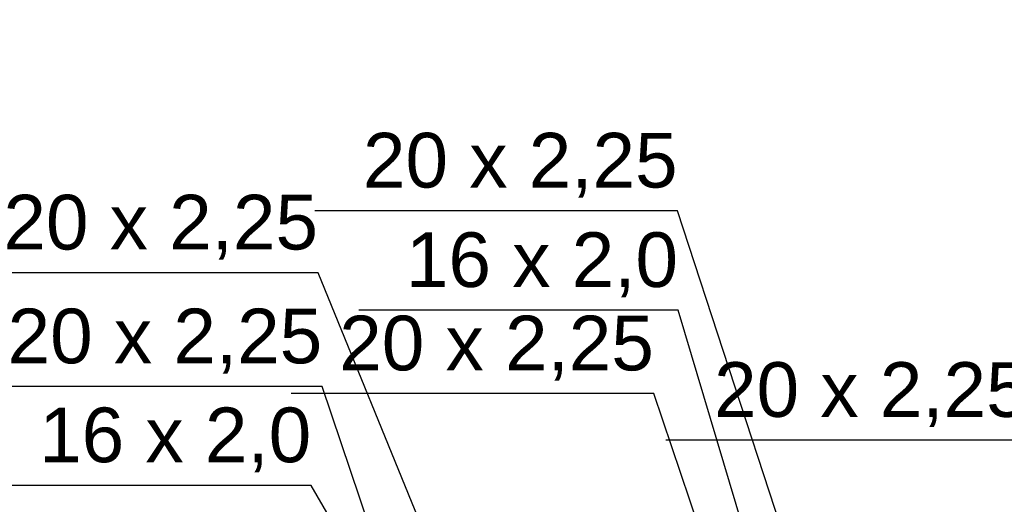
# Model space of a CAD drawing. Header units: inches. Extents: x -150.1 to -108.1, y -15.9 to 13.8.
# Tile 12 of 25: x -134.8 to -132.1, y -0.1 to 1.2. Entities that reach past the tile are written whole.
import ezdxf
from ezdxf.lldxf.tags import DXFTag

# ---------------------------------------------------------------- set-up
doc = ezdxf.new("R2010")
doc.units = ezdxf.units.IN
doc.header["$MEASUREMENT"] = 0
doc.layers.add('IS_Opisy_działek_Wodociag', color=2, linetype='SOLID')
doc.layers.add('IS_Text_Armatury_Wodociag', color=2, linetype='Continuous')
tags = doc.linetypes.add('SOLID', pattern=[10, 10, 0]).pattern_tags.tags
tags[6:7] = [DXFTag(74, 4), DXFTag(75, 0), DXFTag(340, '0'), DXFTag(46, 0.0), DXFTag(50, 0.0), DXFTag(44, 0.0), DXFTag(45, 0.0)]
tags[4:5] = [DXFTag(74, 4), DXFTag(75, 0), DXFTag(340, '0'), DXFTag(46, 0.0), DXFTag(50, 0.0), DXFTag(44, 0.0), DXFTag(45, 0.0)]

msp = doc.modelspace()

# ---------------------------------------------------------------- linework, layer by layer
at = {"layer": 'IS_Opisy_działek_Wodociag', "ltscale": 0.01}
for p, q in [((-133.0076, 0.6773), (-134.0096, 0.6773)), ((-132.532, -0.7807), (-133.0076, 0.6773)), ((-134.0007, 0.5061), (-135.0027, 0.5061)), ((-133.4746, -0.783), (-134.0007, 0.5061)), ((-133.0064, 0.4024), (-133.8884, 0.4024)), ((-132.6332, -0.8467), (-133.0064, 0.4024)), ((-133.9891, 0.1914), (-134.9911, 0.1914)), ((-133.6688, -0.7567), (-133.9891, 0.1914)), ((-133.0731, 0.1719), (-134.0751, 0.1719)), ((-132.7528, -0.7762), (-133.0731, 0.1719)), ((-132.0379, 0.0434), (-133.0399, 0.0434)), ((-134.0195, -0.082), (-134.9015, -0.082)), ((-133.5746, -0.849), (-134.0195, -0.082))]:
    msp.add_line(p, q, dxfattribs=at)

# ---------------------------------------------------------------- texts
at = {"layer": 'IS_Opisy_działek_Wodociag', "ltscale": 0.01, "char_height": 0.1512}
for s, insert, attachment_point in [('\\fArial|b0|i0;', (-133.6205, 1.2055), 7), ('\\fArial|b0|i0;', (-133.6205, 1.2055), 7), ('\\fArial|b0|i0;20 x 2,25', (-133.0076, 0.7133), 9), ('\\fArial|b0|i0;20 x 2,25', (-134.0007, 0.5421), 9), ('\\fArial|b0|i0;16 x 2,0', (-133.0064, 0.4384), 9), ('\\fArial|b0|i0;20 x 2,25', (-133.9891, 0.2274), 9), ('\\fArial|b0|i0;20 x 2,25', (-133.0731, 0.2079), 9), ('\\fArial|b0|i0;20 x 2,25', (-132.0379, 0.0794), 9), ('\\fArial|b0|i0;16 x 2,0', (-134.0195, -0.046), 9)]:
    msp.add_mtext(s, dxfattribs=dict(at, insert=insert, attachment_point=attachment_point))
at = {"layer": 'IS_Text_Armatury_Wodociag', "linetype": 'SOLID', "ltscale": 0.01, "char_height": 0.0864, "attachment_point": 9}
for insert in [(-133.0233, 1.1216), (-134.5545, 1.1129), (-133.8034, 1.1071)]:
    msp.add_mtext('\\fArial|b0|i0;', dxfattribs=dict(at, insert=insert))

doc.saveas('drawing.dxf')
